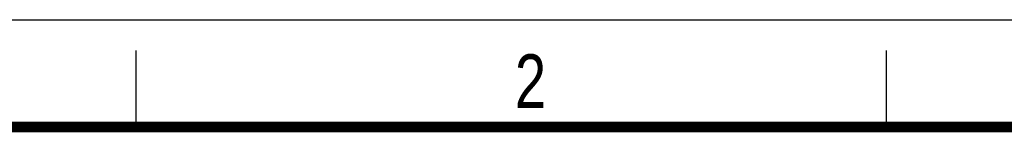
# Model space of a CAD drawing. Header units: millimetres. Extents: x 0 to 210, y 0 to 297.
# Tile 37 of 40: x 48 to 113, y 290 to 297. Entities that reach past the tile are written whole.
import ezdxf

# ---------------------------------------------------------------- set-up
doc = ezdxf.new("R2010")
doc.units = ezdxf.units.MM
doc.header["$LTSCALE"] = 19.36
doc.layers.get('0').update_dxf_attribs({"linetype": 'CONTINUOUS'})
doc.styles.add('TEXTSTYLE_2', font='txt', dxfattribs={"width": 0.75})

msp = doc.modelspace()

# ---------------------------------------------------------------- linework, layer by layer
at = {"color": 2, "linetype": 'CONTINUOUS'}
for p, q in [((0, 297), (210, 297)), ((56, 290), (56, 295)), ((105, 290), (105, 295))]:
    msp.add_line(p, q, dxfattribs=at)
at = {"color": 7, "linetype": 'CONTINUOUS', "const_width": 0.7}
msp.add_lwpolyline([(7, 290), (203, 290)], dxfattribs=at)

# ---------------------------------------------------------------- texts
at = {"color": 5, "linetype": 'CONTINUOUS', "style": 'TEXTSTYLE_2', "width": 0.785714}
msp.add_text('2', height=3.5, dxfattribs=at).set_placement((80.731379, 291.239583))

doc.saveas('drawing.dxf')
